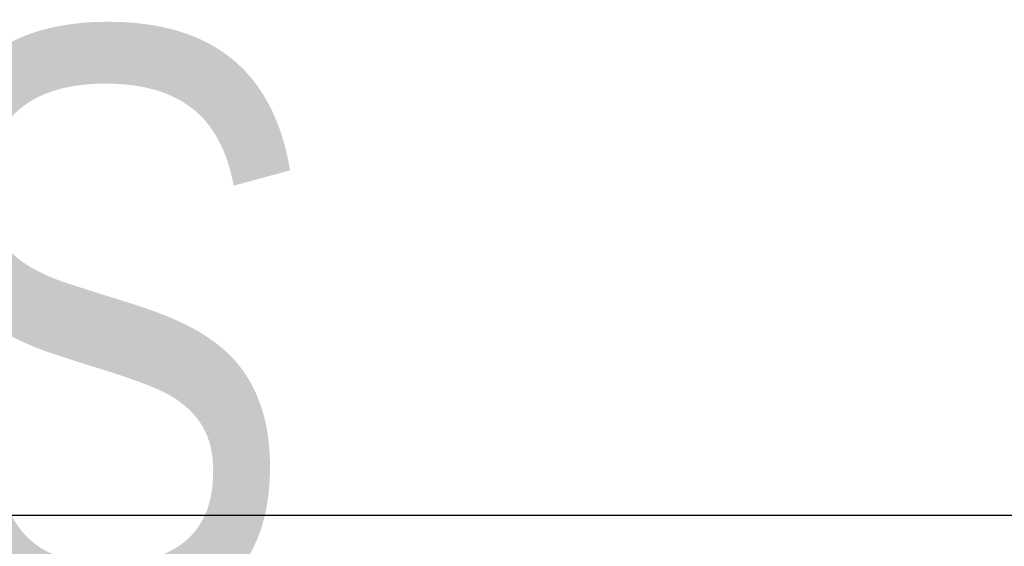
# Model space of a CAD drawing. Header units: millimetres. Extents: x -127 to 748, y -69 to 356.
# Tile 14 of 16: x 19 to 137, y 293 to 356. Entities that reach past the tile are written whole.
import ezdxf
from ezdxf.enums import TextEntityAlignment as Align

# ---------------------------------------------------------------- set-up
doc = ezdxf.new("R2018")
doc.units = ezdxf.units.MM
doc.layers.add('Кромка (ГОСТ)', color=7, linetype='Continuous', lineweight=50)
doc.layers.add('Обозначение (ГОСТ)', color=7, linetype='Continuous', lineweight=25)
doc.styles.get("Standard").update_dxf_attribs({"font": 'GOST Common Italic.ttf'})

# ---------------------------------------------------------------- blocks, each defined once
blk = doc.blocks.new('ГОСТ - Доп. графы 3')
at = {"layer": 'Обозначение (ГОСТ)', "lineweight": 30, "width": 0.8}
blk.add_attdef('ОБОЗНАЧЕНИЕ', text='', height=5, rotation=180, dxfattribs=at).set_placement((34.94, -6.97), align=Align.MIDDLE_CENTER)
blk = doc.blocks.new('Рамки ГОСТ_ граница 297x210')
at = {"layer": 'Кромка (ГОСТ)', "lineweight": 25}
blk.add_line((0, 297), (210, 297), dxfattribs=at)

msp = doc.modelspace()

# ---------------------------------------------------------------- block references
ref = msp.add_blockref('ГОСТ - Доп. графы 3', (20, 292))
lines = msp.add_mtext('\\W0.8000;SN13 ', dxfattribs={"layer": 'Обозначение (ГОСТ)', "insert": (54.942, 285.032), "char_height": 70.12484, "attachment_point": 1, "rotation": 180})
ref.add_attrib('ОБОЗНАЧЕНИЕ', '', (54.942, 285.032)).embed_mtext(lines)
msp.add_blockref('Рамки ГОСТ_ граница 297x210', (0, 0))

doc.saveas('drawing.dxf')
